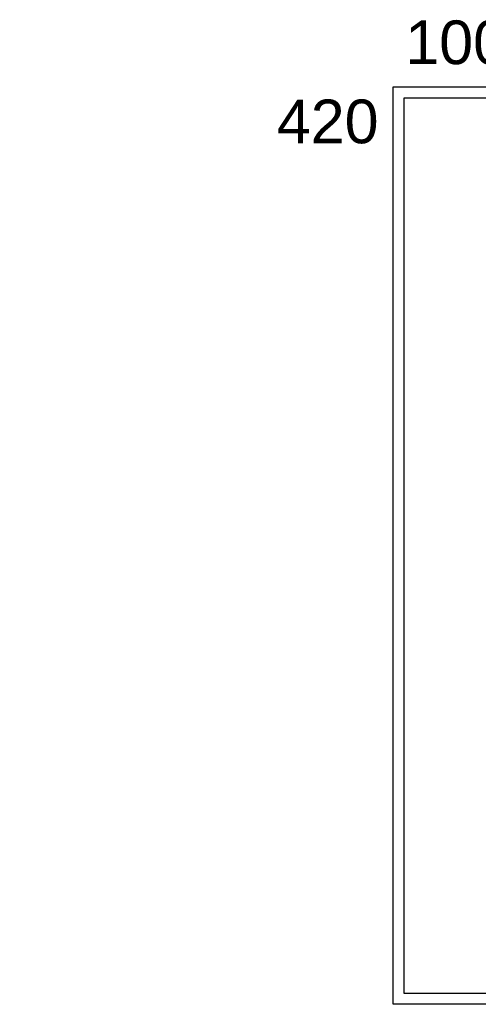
# Model space of a CAD drawing. Header units: inches. Extents: x -112469 to 885939, y -131046 to 286269.
# Tile 48 of 138: x -22730 to -1727, y -68665 to -23586. Entities that reach past the tile are written whole.
import ezdxf

# ---------------------------------------------------------------- set-up
doc = ezdxf.new("R2010")
doc.units = ezdxf.units.IN
doc.header["$MEASUREMENT"] = 0
doc.styles.add('Arial_9', font='arial.ttf', dxfattribs={"height": 0.25})
doc.styles.add('Arial_B', font='arial.ttf', dxfattribs={"height": 0.25})
doc.styles.get("Standard").update_dxf_attribs({"font": 'arial.ttf'})

msp = doc.modelspace()

# ---------------------------------------------------------------- linework, layer by layer
for points in [[(-5630, -26665), (94370, -26665), (94370, -68665), (-5630, -68665)], [(-5130, -27165), (93870, -27165), (93870, -68165), (-5130, -68165)]]:
    msp.add_lwpolyline(points, close=True)

# ---------------------------------------------------------------- texts
at = {"char_height": 2000, "width": 22558.04, "attachment_point": 1}
for s, insert in [('1000', (-5072, -23622)), ('420', (-10956, -27243))]:
    msp.add_mtext(s, dxfattribs=dict(at, insert=insert))
at = {"char_height": 390, "attachment_point": 1}
for s, insert, width, style in [('\\pi1693.11987;FUNDACJA GRAMY Z TOBĄ', (-45247, -55885), 10779.21, 'Arial_B'), ('\\pi297.62855;UL. PIETRASZKI \\pi297.62855;15 25-822 KIELCE', (-42364, -56579), 4767.14, 'Arial_9')]:
    msp.add_mtext(s, dxfattribs=dict(at, insert=insert, width=width, style=style))

doc.saveas('drawing.dxf')
